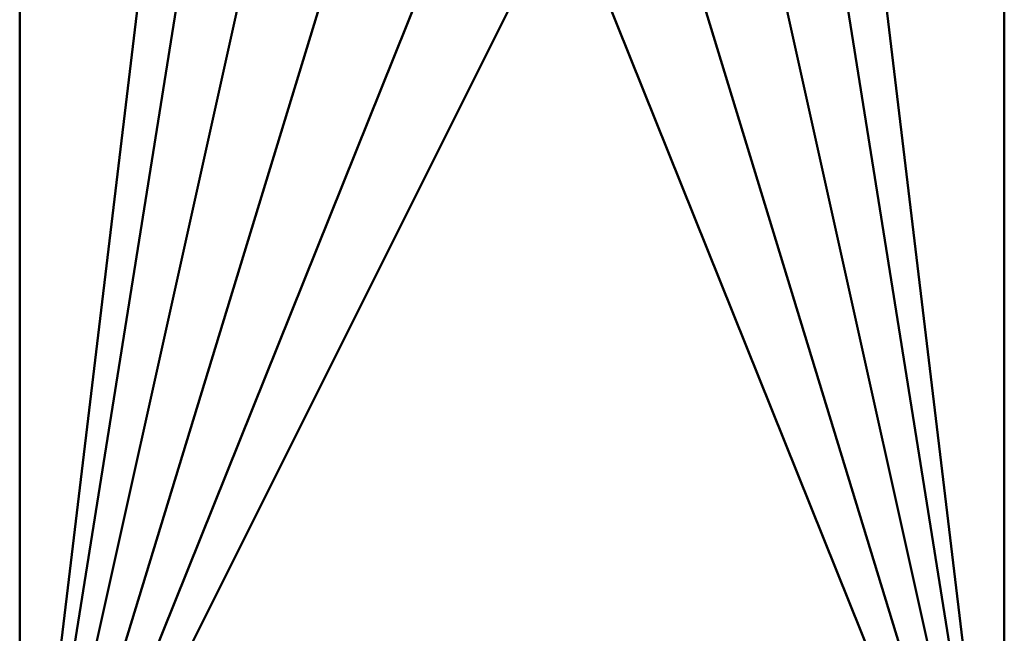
# Model space of a CAD drawing. Header units: millimetres. Extents: x 94.8 to 155.3, y 50 to 132.
# Tile 5 of 208: x 112.5 to 137.5, y 91 to 106.6. Entities that reach past the tile are written whole.
import ezdxf

# ---------------------------------------------------------------- set-up
doc = ezdxf.new("R2010")
doc.units = ezdxf.units.MM
doc.layers.add('P-SANR-FIXT', color=6, linetype='Continuous', lineweight=30)

# ---------------------------------------------------------------- blocks, each defined once
blk = doc.blocks.new('FamilyGeomCombination_6498-View 1')
at = {"layer": 'P-SANR-FIXT', "lineweight": 40}
mesh = blk.add_polyface(dxfattribs=at)
corners = [(112.5, 82, 12.5), (112.5, 132, 12.5), (112.5, 132, -12.5), (112.5, 82, -12.5)]
mesh.append_faces([[corners[k] for k in face] for face in [(0, 1, 2, 3)]])
mesh = blk.add_polyface(dxfattribs=at)
corners = [(137.5, 82, -12.5), (112.5, 82, -12.5), (112.5, 132, -12.5), (137.5, 132, -12.5), (116, 116, -12.5), (116.307, 113.671, -12.5), (117.206, 111.5, -12.5), (118.636, 109.636, -12.5), (120.5, 108.206, -12.5), (122.671, 107.307, -12.5), (125, 107, -12.5), (127.329, 107.307, -12.5), (129.5, 108.206, -12.5), (131.364, 109.636, -12.5), (132.794, 111.5, -12.5), (133.693, 113.671, -12.5), (134, 116, -12.5), (133.693, 118.329, -12.5), (132.794, 120.5, -12.5), (131.364, 122.364, -12.5), (129.5, 123.794, -12.5), (127.329, 124.693, -12.5), (125, 125, -12.5), (122.671, 124.693, -12.5), (120.5, 123.794, -12.5), (118.636, 122.364, -12.5), (117.206, 120.5, -12.5), (116.307, 118.329, -12.5)]
mesh.append_faces([[corners[k] for k in face] for face in [(8, 1, 7), (24, 2, 23), (19, 3, 18)]], dxfattribs={"vtx0": -1, "vtx1": -1})
mesh.append_faces([[corners[k] for k in face] for face in [(1, 8, 9), (1, 9, 10), (0, 11, 12), (0, 15, 16, 3), (2, 24, 25), (3, 19, 20)]], dxfattribs={"vtx0": -1, "vtx2": -1})
mesh.append_faces([[corners[k] for k in face] for face in [(6, 7, 1), (5, 6, 1), (12, 13, 0), (14, 15, 0), (13, 14, 0), (26, 27, 2), (25, 26, 2), (27, 4, 2), (17, 18, 3), (16, 17, 3), (20, 21, 3), (21, 22, 3)]], dxfattribs={"vtx1": -1, "vtx2": -1})
mesh.append_faces([[corners[k] for k in face] for face in [(4, 5, 1, 2), (10, 11, 0, 1), (22, 23, 2, 3)]], dxfattribs={"vtx1": -1, "vtx3": -1})
mesh = blk.add_polyface(dxfattribs=at)
corners = [(137.5, 82, 12.5), (137.5, 132, 12.5), (112.5, 132, 12.5), (112.5, 82, 12.5)]
mesh.append_faces([[corners[k] for k in face] for face in [(0, 1, 2, 3)]])
mesh = blk.add_polyface(dxfattribs=at)
corners = [(137.5, 82, -12.5), (137.5, 132, -12.5), (137.5, 132, 12.5), (137.5, 82, 12.5)]
mesh.append_faces([[corners[k] for k in face] for face in [(0, 1, 2, 3)]])

msp = doc.modelspace()

# ---------------------------------------------------------------- block references
at = {"layer": 'P-SANR-FIXT', "lineweight": 40}
msp.add_blockref('FamilyGeomCombination_6498-View 1', (0, 0), dxfattribs=at)

doc.saveas('drawing.dxf')
